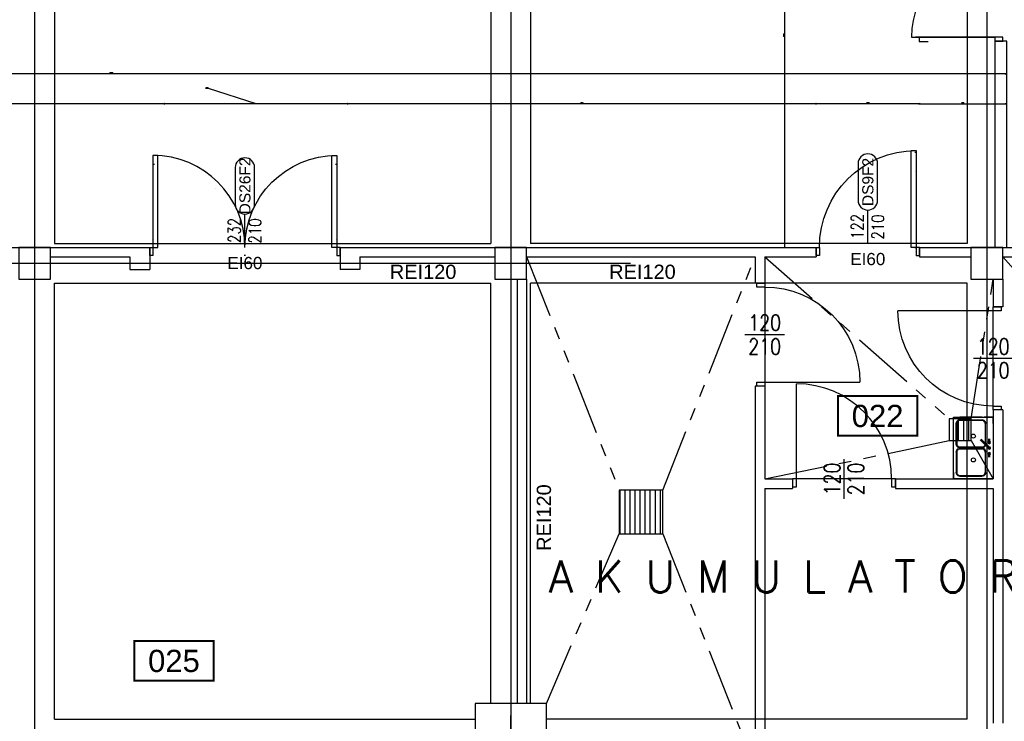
# Model space of a CAD drawing. Header units: centimetres. Extents: x -156440 to 298236, y -263599 to 81430.
# Tile 17 of 170: x 145836 to 158244, y -169007 to -160162. Entities that reach past the tile are written whole.
import ezdxf
from ezdxf.enums import TextEntityAlignment as Align

# ---------------------------------------------------------------- set-up
doc = ezdxf.new("R2010")
doc.units = ezdxf.units.CM
doc.header["$LTSCALE"] = 50
doc.header["$PDMODE"] = 35
doc.header["$PDSIZE"] = 0.1
for name, pattern in [('DOT2', [3.175, 0, -3.175]), ('Kondygnacja -2$0$HIDDEN2', [4.7625, 3.175, -1.5875]), ('Kondygnacja -2$0$PHANTOM2', [31.75, 15.875, -3.175, 3.175, -3.175, 3.175, -3.175]), ('Osie rzutów$0$DASHDOT2', [12.7, 6.35, -3.175, 0, -3.175])]:
    doc.linetypes.add(name, pattern=pattern)
doc.layers.get('0').update_dxf_attribs({"color": 8})
doc.layers.get('DEFPOINTS').update_dxf_attribs({"color": 8})
doc.layers.add('Kondygnacja -2$0$_SP KORYTA', color=8, linetype='Continuous', lineweight=25)
doc.layers.add('Kondygnacja -2$0$ARCH_INFO_WYMIARY', color=8, linetype='Continuous', lineweight=9)
for name, color, linetype in [('Kondygnacja -2$0$ARCH_INFO_ETYK_DRZWI', 8, 'Continuous'), ('Kondygnacja -2$0$ARCH_INFO_ETYK_DRZWI_IST', 8, 'Continuous'), ('Kondygnacja -2$0$ARCH_INFO_ODPORNOŚĆ OGNIOWA', 8, 'Continuous'), ('Kondygnacja -2$0$ARCH_INFO_OPISY_IST', 8, 'Continuous'), ('Kondygnacja -2$0$ARCH_KONSTR_POWYŻEJ RZUTU_IST', 8, 'Kondygnacja -2$0$HIDDEN2'), ('Kondygnacja -2$0$ARCH_MUROWANE_IST', 9, 'Continuous'), ('Kondygnacja -2$0$ARCH_ODWODNIENIE_IST', 8, 'Kondygnacja -2$0$PHANTOM2'), ('Kondygnacja -2$0$ARCH_WIDOK_IST', 8, 'Continuous'), ('Kondygnacja -2$0$ARCH_WYBURZENIA', 8, 'DOT2'), ('Kondygnacja -2$0$ARCH_WYPOSAŻENIE_SANITARNE_IST', 8, 'Continuous'), ('Kondygnacja -2$0$ARCH_ŚLUSARKA_DRZWI', 8, 'Continuous'), ('Kondygnacja -2$0$ARCH_ŚLUSARKA_DRZWI_IST', 8, 'Continuous'), ('Kondygnacja -2$0$ARCH_ŻELBET_IST', 9, 'Continuous'), ('Osie rzutów$0$ARCH_INFO_OSIE_IST', 8, 'Osie rzutów$0$DASHDOT2'), ('Pomieszczenia -2$0$ARCH_INFO_AREA_ETYKIETY_200', 8, 'Continuous')]:
    doc.layers.add(name, color=color, linetype=linetype)
doc.styles.add('Kondygnacja -2$0$Arial', font='ARIAL.TTF')
doc.styles.add('Kondygnacja -2$0$Romans', font='Romans.shx', dxfattribs={"width": 0.7})
doc.styles.add('Kondygnacja -2$0$ROMANS-50-CM', font='romans.shx', dxfattribs={"width": 0.8, "height": 10})
doc.styles.add('Pomieszczenia -2$0$Arial', font='ARIAL.TTF')
doc.dimstyles.new('Kondygnacja -2$0$Wymiary 1-100', dxfattribs={"dimtxt": 12, "dimasz": 10, "dimexe": 5, "dimexo": 0, "dimgap": 4, "dimtad": 1, "dimrnd": 0.5, "dimzin": 12, "dimdsep": 46, "dimtxsty": 'Kondygnacja -2$0$Romans', "dimblk": 'Kondygnacja -2$0$_Oblique', "dimcen": 10, "dimdle": 10, "dimclrt": 55, "dimazin": 0, "dimtfac": 1, "dimtmove": 1, "dimatfit": 3, "dimfxl": 0, "dimtolj": 1, "dimtzin": 0, "dimarcsym": 0})

# ---------------------------------------------------------------- blocks, each defined once
blk = doc.blocks.new('Osie rzutów')
at = {"layer": 'Osie rzutów$0$ARCH_INFO_OSIE_IST', "ltscale": 10}
for p, q in [((6860, 12510), (6860, 4623.26)), ((7460, 12510), (7460, 4623.26)), ((8060, 12510), (8060, 4623.26)), ((4436.04, 5600), (15156.54, 5600)), ((7460, 4970), (7460, 5030))]:
    blk.add_line(p, q, dxfattribs=at)
blk = doc.blocks.new('Kondygnacja -2$0$T-drzwi_góra-200')
at = {"layer": 'Kondygnacja -2$0$ARCH_INFO_ETYK_DRZWI'}
blk.add_line((0, 0), (0, 60), dxfattribs=at)
blk.add_lwpolyline([(-17.5, 143.7), (-17.5, 77.5, 1), (17.5, 77.5), (17.5, 143.7, 1)], format="xyb", close=True, dxfattribs=at)
at = {"layer": 'Kondygnacja -2$0$ARCH_INFO_ETYK_DRZWI', "style": 'Kondygnacja -2$0$Arial'}
blk.add_attdef('ADS_DRZWI:SYMBOL', text='', height=20, rotation=90, dxfattribs=at).set_placement((0, 110.6), align=Align.MIDDLE)
at = {"layer": 'Kondygnacja -2$0$ARCH_INFO_ETYK_DRZWI', "style": 'Kondygnacja -2$0$Romans', "width": 0.8}
for tag, p in [('ADS_DRZWI:SZEROKOŚĆ', (-8, 30.5)), ('ADS_DRZWI:WYSOKOŚĆ', (29, 29.5))]:
    blk.add_attdef(tag, text='', height=22, rotation=90, dxfattribs=at).set_placement(p, align=Align.CENTER)
at = {"layer": 'Kondygnacja -2$0$ARCH_INFO_ETYK_DRZWI', "color": 1, "style": 'Kondygnacja -2$0$Arial'}
blk.add_attdef('ADS_DRZWI:ODPORNOŚĆ_OGNIOWA', text='', height=22, dxfattribs=at).set_placement((-0.1, -45.8), align=Align.BOTTOM_CENTER)
blk = doc.blocks.new('Kondygnacja -2$0$_Oblique')
at = {"color": 0, "linetype": 'ByBlock', "lineweight": -2}
blk.add_line((-0.5, -0.5), (0.5, 0.5), dxfattribs=at)
blk = doc.blocks.new('*D186')
at = {"layer": 'DEFPOINTS', "color": 0}
for p in [(155614, -157682), (155476, -163032), (159104, -163032)]:
    blk.add_point(p, dxfattribs=at)
at = {"layer": 'Kondygnacja -2$0$ARCH_INFO_WYMIARY', "color": 0, "lineweight": -2}
for p, q in [((155484, -157682), (155471, -157682)), ((155476, -157672), (155476, -163042)), ((155484, -163032), (155471, -163032))]:
    blk.add_line(p, q, dxfattribs=at)
at = {"layer": 'Kondygnacja -2$0$ARCH_INFO_WYMIARY', "color": 0, "lineweight": -2, "xscale": 10, "yscale": 10, "zscale": 10}
for p, rotation in [((155476, -157682), 90), ((155476, -163032), 270)]:
    blk.add_blockref('Kondygnacja -2$0$_Oblique', p, dxfattribs=dict(at, rotation=rotation))
at = {"layer": 'Kondygnacja -2$0$ARCH_INFO_WYMIARY', "color": 55, "insert": (155466, -160357), "char_height": 12, "attachment_point": 5, "rotation": 90, "style": 'Kondygnacja -2$0$Romans'}
blk.add_mtext('\\A1;5350', dxfattribs=at)
blk = doc.blocks.new('*D188')
at = {"layer": 'DEFPOINTS', "color": 0}
for p in [(135715, -160843), (135715, -161204), (158265, -161204)]:
    blk.add_point(p, dxfattribs=at)
at = {"layer": 'Kondygnacja -2$0$ARCH_INFO_WYMIARY', "color": 0, "lineweight": -2}
for p, q in [((158275, -160843), (135705, -160843)), ((135715, -160851), (135715, -160838)), ((158265, -160851), (158265, -160838))]:
    blk.add_line(p, q, dxfattribs=at)
at = {"layer": 'Kondygnacja -2$0$ARCH_INFO_WYMIARY', "color": 0, "lineweight": -2, "xscale": 10, "yscale": 10, "zscale": 10, "rotation": 180}
blk.add_blockref('Kondygnacja -2$0$_Oblique', (135715, -160843), dxfattribs=at)
at = {"layer": 'Kondygnacja -2$0$ARCH_INFO_WYMIARY', "color": 0, "lineweight": -2, "xscale": 10, "yscale": 10, "zscale": 10}
blk.add_blockref('Kondygnacja -2$0$_Oblique', (158265, -160843), dxfattribs=at)
at = {"layer": 'Kondygnacja -2$0$ARCH_INFO_WYMIARY', "color": 55, "insert": (146990, -160833), "char_height": 12, "attachment_point": 5, "style": 'Kondygnacja -2$0$Romans'}
blk.add_mtext('\\A1;22550', dxfattribs=at)
blk = doc.blocks.new('*D198')
at = {"layer": 'DEFPOINTS', "color": 0}
for p in [(149970, -161221), (149970, -161482), (155874, -163032)]:
    blk.add_point(p, dxfattribs=at)
at = {"layer": 'Kondygnacja -2$0$ARCH_INFO_WYMIARY', "color": 0, "lineweight": -2}
for p, q in [((155884, -161221), (149960, -161221)), ((149970, -161229), (149970, -161216)), ((155874, -161229), (155874, -161216))]:
    blk.add_line(p, q, dxfattribs=at)
at = {"layer": 'Kondygnacja -2$0$ARCH_INFO_WYMIARY', "color": 0, "lineweight": -2, "xscale": 10, "yscale": 10, "zscale": 10, "rotation": 180}
blk.add_blockref('Kondygnacja -2$0$_Oblique', (149970, -161221), dxfattribs=at)
at = {"layer": 'Kondygnacja -2$0$ARCH_INFO_WYMIARY', "color": 0, "lineweight": -2, "xscale": 10, "yscale": 10, "zscale": 10}
blk.add_blockref('Kondygnacja -2$0$_Oblique', (155874, -161221), dxfattribs=at)
at = {"layer": 'Kondygnacja -2$0$ARCH_INFO_WYMIARY', "color": 55, "insert": (152922, -161211), "char_height": 12, "attachment_point": 5, "style": 'Kondygnacja -2$0$Romans'}
blk.add_mtext('\\A1;5904', dxfattribs=at)
blk = doc.blocks.new('*D199')
at = {"layer": 'DEFPOINTS', "color": 0}
for p in [(155874, -161221), (155874, -163032), (157174, -163032)]:
    blk.add_point(p, dxfattribs=at)
at = {"layer": 'Kondygnacja -2$0$ARCH_INFO_WYMIARY', "color": 0, "lineweight": -2}
for p, q in [((157184, -161221), (155864, -161221)), ((155874, -161229), (155874, -161216)), ((157174, -161229), (157174, -161216))]:
    blk.add_line(p, q, dxfattribs=at)
at = {"layer": 'Kondygnacja -2$0$ARCH_INFO_WYMIARY', "color": 0, "lineweight": -2, "xscale": 10, "yscale": 10, "zscale": 10, "rotation": 180}
blk.add_blockref('Kondygnacja -2$0$_Oblique', (155874, -161221), dxfattribs=at)
at = {"layer": 'Kondygnacja -2$0$ARCH_INFO_WYMIARY', "color": 0, "lineweight": -2, "xscale": 10, "yscale": 10, "zscale": 10}
blk.add_blockref('Kondygnacja -2$0$_Oblique', (157174, -161221), dxfattribs=at)
at = {"layer": 'Kondygnacja -2$0$ARCH_INFO_WYMIARY', "color": 55, "insert": (156524, -161211), "char_height": 12, "attachment_point": 5, "style": 'Kondygnacja -2$0$Romans'}
blk.add_mtext('\\A1;1300', dxfattribs=at)
blk = doc.blocks.new('*D200')
at = {"layer": 'DEFPOINTS', "color": 0}
for p in [(158265, -161221), (158265, -161482), (157174, -163032)]:
    blk.add_point(p, dxfattribs=at)
at = {"layer": 'Kondygnacja -2$0$ARCH_INFO_WYMIARY', "color": 0, "lineweight": -2}
for p, q in [((157164, -161221), (158275, -161221)), ((157174, -161229), (157174, -161216)), ((158265, -161229), (158265, -161216))]:
    blk.add_line(p, q, dxfattribs=at)
at = {"layer": 'Kondygnacja -2$0$ARCH_INFO_WYMIARY', "color": 0, "lineweight": -2, "xscale": 10, "yscale": 10, "zscale": 10, "rotation": 180}
blk.add_blockref('Kondygnacja -2$0$_Oblique', (157174, -161221), dxfattribs=at)
at = {"layer": 'Kondygnacja -2$0$ARCH_INFO_WYMIARY', "color": 0, "lineweight": -2, "xscale": 10, "yscale": 10, "zscale": 10}
blk.add_blockref('Kondygnacja -2$0$_Oblique', (158265, -161221), dxfattribs=at)
at = {"layer": 'Kondygnacja -2$0$ARCH_INFO_WYMIARY', "color": 55, "insert": (157720, -161211), "char_height": 12, "attachment_point": 5, "style": 'Kondygnacja -2$0$Romans'}
blk.add_mtext('\\A1;1091', dxfattribs=at)
blk = doc.blocks.new('*D201')
at = {"layer": 'DEFPOINTS', "color": 0}
for p in [(147660, -161221), (147660, -161482), (149970, -161482)]:
    blk.add_point(p, dxfattribs=at)
at = {"layer": 'Kondygnacja -2$0$ARCH_INFO_WYMIARY', "color": 0, "lineweight": -2}
for p, q in [((148215, -161031), (148177, -161031)), ((148815, -161221), (148215, -161031)), ((149980, -161221), (147650, -161221)), ((147660, -161229), (147660, -161216)), ((149970, -161229), (149970, -161216))]:
    blk.add_line(p, q, dxfattribs=at)
at = {"layer": 'Kondygnacja -2$0$ARCH_INFO_WYMIARY', "color": 0, "lineweight": -2, "xscale": 10, "yscale": 10, "zscale": 10, "rotation": 180}
blk.add_blockref('Kondygnacja -2$0$_Oblique', (147660, -161221), dxfattribs=at)
at = {"layer": 'Kondygnacja -2$0$ARCH_INFO_WYMIARY', "color": 0, "lineweight": -2, "xscale": 10, "yscale": 10, "zscale": 10}
blk.add_blockref('Kondygnacja -2$0$_Oblique', (149970, -161221), dxfattribs=at)
at = {"layer": 'Kondygnacja -2$0$ARCH_INFO_WYMIARY', "color": 55, "insert": (148196, -161021), "char_height": 12, "attachment_point": 5, "style": 'Kondygnacja -2$0$Romans'}
blk.add_mtext('\\A1;2310', dxfattribs=at)
blk = doc.blocks.new('*D202')
at = {"layer": 'DEFPOINTS', "color": 0}
for p in [(135715, -161221), (135715, -161482), (147660, -161482)]:
    blk.add_point(p, dxfattribs=at)
at = {"layer": 'Kondygnacja -2$0$ARCH_INFO_WYMIARY', "color": 0, "lineweight": -2}
for p, q in [((147670, -161221), (135705, -161221)), ((135715, -161229), (135715, -161216)), ((147660, -161229), (147660, -161216))]:
    blk.add_line(p, q, dxfattribs=at)
at = {"layer": 'Kondygnacja -2$0$ARCH_INFO_WYMIARY', "color": 0, "lineweight": -2, "xscale": 10, "yscale": 10, "zscale": 10, "rotation": 180}
blk.add_blockref('Kondygnacja -2$0$_Oblique', (135715, -161221), dxfattribs=at)
at = {"layer": 'Kondygnacja -2$0$ARCH_INFO_WYMIARY', "color": 0, "lineweight": -2, "xscale": 10, "yscale": 10, "zscale": 10}
blk.add_blockref('Kondygnacja -2$0$_Oblique', (147660, -161221), dxfattribs=at)
at = {"layer": 'Kondygnacja -2$0$ARCH_INFO_WYMIARY', "color": 55, "insert": (141688, -161211), "char_height": 12, "attachment_point": 5, "style": 'Kondygnacja -2$0$Romans'}
blk.add_mtext('\\A1;11945', dxfattribs=at)
blk = doc.blocks.new('Kondygnacja -2$0$DRZWI120')
at = {"lineweight": -3}
for p, q in [((0, -60), (0, 60)), ((-25, 0), (25, 0))]:
    blk.add_line(p, q, dxfattribs=at)
blk.add_line((0, 60), (120, 60))
for points in [[(-10, 65), (-10, 60), (0, 60), (0, 65)], [(-10, -60), (-10, -65), (0, -65), (0, -60)]]:
    blk.add_lwpolyline(points, close=True, dxfattribs=at)
blk.add_arc((0, 60), 120, 270, 0, dxfattribs=at)
blk = doc.blocks.new('Kondygnacja -2$0$KLM_Poziom_0$0$ZLEW2')
for points, elevation in [([(78, 0), (0, 0), (0, -50), (78, -50)], -0.5), ([(37.8, -43.2), (38, -42), (38, -14), (37.8, -12.8), (37.2, -11.8), (36.2, -10.8), (35.2, -10.2), (34, -10), (8, -10), (6.8, -10.2), (5.8, -10.8), (4.8, -11.8), (4.2, -12.8), (4, -14), (4, -42), (4.2, -43.2), (4.8, -44.2), (5.8, -45.2), (6.8, -45.8), (8, -46), (34, -46), (35.2, -45.8), (36.2, -45.2), (37.2, -44.2)], -16.5), ([(73.8, -43.2), (74, -42), (74, -14), (73.8, -12.8), (73.2, -11.8), (72.2, -10.8), (71.2, -10.2), (70, -10), (44, -10), (42.8, -10.2), (41.8, -10.8), (40.8, -11.8), (40.2, -12.8), (40, -14), (40, -42), (40.2, -43.2), (40.8, -44.2), (41.8, -45.2), (42.8, -45.8), (44, -46), (70, -46), (71.2, -45.8), (72.2, -45.2), (73.2, -44.2)], -16.5)]:
    blk.add_lwpolyline(points, close=True, dxfattribs=dict(elevation=elevation))
for points in [[(8, -9.5), (6.5, -9.8), (5.5, -10.2), (4.2, -11.5), (3.8, -12.5), (3.5, -14)], [(34, -9.5), (35.5, -9.8), (36.5, -10.2), (37.8, -11.5), (38.2, -12.5), (38.5, -14)], [(44, -9.5), (42.5, -9.8), (41.5, -10.2), (40.2, -11.5), (39.8, -12.5), (39.5, -14)], [(70, -9.5), (71.5, -9.8), (72.5, -10.2), (73.8, -11.5), (74.2, -12.5), (74.5, -14)], [(8, -46.5), (6.5, -46.2), (5.5, -45.8), (4.2, -44.5), (3.8, -43.5), (3.5, -42)], [(34, -46.5), (35.5, -46.2), (36.5, -45.8), (37.8, -44.5), (38.2, -43.5), (38.5, -42)], [(44, -46.5), (42.5, -46.2), (41.5, -45.8), (40.2, -44.5), (39.8, -43.5), (39.5, -42)], [(70, -46.5), (71.5, -46.2), (72.5, -45.8), (73.8, -44.5), (74.2, -43.5), (74.5, -42)]]:
    blk.add_lwpolyline(points)
at = {"elevation": -0.5}
for points in [[(8, -10), (6.8, -10.2), (5.8, -10.8), (4.8, -11.8), (4.2, -12.8), (4, -14)], [(34, -10), (35.2, -10.2), (36.2, -10.8), (37.2, -11.8), (37.8, -12.8), (38, -14)], [(44, -10), (42.8, -10.2), (41.8, -10.8), (40.8, -11.8), (40.2, -12.8), (40, -14)], [(70, -10), (71.2, -10.2), (72.2, -10.8), (73.2, -11.8), (73.8, -12.8), (74, -14)], [(8, -46), (6.8, -45.8), (5.8, -45.2), (4.8, -44.2), (4.2, -43.2), (4, -42)], [(34, -46), (35.2, -45.8), (36.2, -45.2), (37.2, -44.2), (37.8, -43.2), (38, -42)], [(44, -46), (42.8, -45.8), (41.8, -45.2), (40.8, -44.2), (40.2, -43.2), (40, -42)], [(70, -46), (71.2, -45.8), (72.2, -45.2), (73.2, -44.2), (73.8, -43.2), (74, -42)]]:
    blk.add_lwpolyline(points, dxfattribs=at)
for points in [[(8, -9.5), (34, -9.5, -0.318626)], [(38.5, -14), (38.5, -42, -0.325454)], [(34, -46.5), (8, -46.5, -0.318626)]]:
    blk.add_lwpolyline(points, format="xyb")
at = {"extrusion": (1.83772e-16, 1, -1.83772e-16), "elevation": -5.5}
blk.add_lwpolyline([(-33.5, 2.5), (-33.5, 3.5), (-27.5, 3.5), (-27.5, 2.5)], close=True, dxfattribs=at)
at = {"extrusion": (-0.707107, -0.707107, -1.83772e-16), "elevation": -24.8}
blk.add_lwpolyline([(29.6, 2.5), (31.6, 5.5), (46.4, 5.5), (46.4, 4), (32.6, 4), (32.6, 2.5)], close=True, dxfattribs=at)
at = {"extrusion": (-6.12574e-17, -1, -1.83772e-16), "elevation": 4.5}
blk.add_lwpolyline([(44.5, 2.5), (44.5, 3.5), (50.5, 3.5), (50.5, 2.5)], close=True, dxfattribs=at)
for centre, radius in [((32, -5, 0.5), 1.5), ((39, -5, 0.5), 1.5), ((46, -5, 0.5), 1.5), ((49, -15, 3), 0.5)]:
    blk.add_circle(centre, radius)
for centre, start, end in [((24, -25, -16.5), 0, 180), ((54, -25, -16.5), 0, 180), ((24, -25, -16.5), 180, 0), ((54, -25, -16.5), 180, 0)]:
    blk.add_arc(centre, 2.5, start, end)
for points, invisible_edges in [([(5.5, -10.2), (6.5, -9.8), (5.8, 0), (0, 0)], 10), ([(4.2, -11.5), (5.5, -10.2), (0, 0), (0, -7)], 10), ([(8, -9.5), (8, 0), (5.8, 0), (6.5, -9.8)], 5), ([(70, -9.5), (70, 0), (8, 0), (8, -9.5)], 13), ([(70, -9.5), (70, 0), (72.2, 0), (71.5, -9.8)], 5), ([(72.5, -10.2), (71.5, -9.8), (72.2, 0), (78, 0)], 10), ([(73.8, -11.5), (72.5, -10.2), (78, 0), (78, -7)], 10), ([(3.8, -12.5), (4.2, -11.5), (0, -7), (0, -11.2)], 10), ([(3.5, -14), (0, -14), (0, -11.2), (3.8, -12.5)], 5), ([(4.8, -11.8, -0.5), (4.2, -11.5), (3.8, -12.5), (4.2, -12.8, -0.5)], 5), ([(5.5, -10.2), (4.2, -11.5), (4.8, -11.8, -0.5), (5.8, -10.8, -0.5)], 10), ([(6.5, -9.8), (5.5, -10.2), (5.8, -10.8, -0.5), (6.8, -10.2, -0.5)], 10), ([(8, -10, -0.5), (8, -9.5), (6.5, -9.8), (6.8, -10.2, -0.5)], 5), ([(34, -10, -0.5), (8, -10, -0.5), (8, -9.5), (34, -9.5)], 10), ([(34, -10, -0.5), (34, -9.5), (35.5, -9.8), (35.2, -10.2, -0.5)], 5), ([(34, -9.5), (39, -9.5), (35.5, -9.8)], 3), ([(35.5, -9.8), (36.5, -10.2), (36.2, -10.8, -0.5), (35.2, -10.2, -0.5)], 10), ([(35.5, -9.8), (39, -9.5), (36.5, -10.2)], 3), ([(36.5, -10.2), (37.8, -11.5), (37.2, -11.8, -0.5), (36.2, -10.8, -0.5)], 10), ([(36.5, -10.2), (39, -9.5), (37.8, -11.5)], 3), ([(37.2, -11.8, -0.5), (37.8, -11.5), (38.2, -12.5), (37.8, -12.8, -0.5)], 5), ([(40.2, -11.5), (39, -9.5), (37.8, -11.5)], 11), ([(40.2, -11.5), (37.8, -11.5), (38.2, -12.5), (39.8, -12.5)], 5), ([(41.5, -10.2), (39, -9.5), (40.2, -11.5)], 3), ([(42.5, -9.8), (39, -9.5), (41.5, -10.2)], 3), ([(44, -9.5), (39, -9.5), (42.5, -9.8)], 3), ([(40.8, -11.8, -0.5), (40.2, -11.5), (39.8, -12.5), (40.2, -12.8, -0.5)], 5), ([(41.5, -10.2), (40.2, -11.5), (40.8, -11.8, -0.5), (41.8, -10.8, -0.5)], 10), ([(42.5, -9.8), (41.5, -10.2), (41.8, -10.8, -0.5), (42.8, -10.2, -0.5)], 10), ([(44, -10, -0.5), (44, -9.5), (42.5, -9.8), (42.8, -10.2, -0.5)], 5), ([(70, -10, -0.5), (44, -10, -0.5), (44, -9.5), (70, -9.5)], 10), ([(70, -10, -0.5), (70, -9.5), (71.5, -9.8), (71.2, -10.2, -0.5)], 5), ([(71.5, -9.8), (72.5, -10.2), (72.2, -10.8, -0.5), (71.2, -10.2, -0.5)], 10), ([(72.5, -10.2), (73.8, -11.5), (73.2, -11.8, -0.5), (72.2, -10.8, -0.5)], 10), ([(73.2, -11.8, -0.5), (73.8, -11.5), (74.2, -12.5), (73.8, -12.8, -0.5)], 5), ([(74.2, -12.5), (73.8, -11.5), (78, -7), (78, -11.2)], 10), ([(74.5, -14), (78, -14), (78, -11.2), (74.2, -12.5)], 5), ([(3.5, -14), (0, -14), (0, -42), (3.5, -42)], 5), ([(4.2, -12.8, -0.5), (3.8, -12.5), (3.5, -14), (4, -14, -0.5)], 5), ([(4, -14, -0.5), (4, -42, -0.5), (3.5, -42), (3.5, -14)], 10), ([(37.8, -12.8, -0.5), (38.2, -12.5), (38.5, -14), (38, -14, -0.5)], 5), ([(38, -14, -0.5), (38, -42, -0.5), (38.5, -42), (38.5, -14)], 10), ([(39.5, -14), (39.8, -12.5), (38.2, -12.5), (38.5, -14)], 10), ([(39.5, -42), (39.5, -14), (38.5, -14), (38.5, -42)], 10), ([(40.2, -12.8, -0.5), (39.8, -12.5), (39.5, -14), (40, -14, -0.5)], 5), ([(40, -14, -0.5), (40, -42, -0.5), (39.5, -42), (39.5, -14)], 10), ([(73.8, -12.8, -0.5), (74.2, -12.5), (74.5, -14), (74, -14, -0.5)], 5), ([(74, -14, -0.5), (74, -42, -0.5), (74.5, -42), (74.5, -14)], 10), ([(74.5, -14), (78, -14), (78, -42), (74.5, -42)], 5), ([(74.5, -14), (78, -14), (78, -42), (74.5, -42)], 5), ([(3.5, -42), (3.8, -43.5), (0, -45), (0, -42)], 10), ([(3.8, -43.5), (4.2, -44.5), (0, -48), (0, -45)], 10), ([(4.2, -44.5), (5.5, -45.8), (0, -50), (0, -48)], 10), ([(5.5, -45.8), (2.5, -50), (0, -50)], 9), ([(5.5, -45.8), (6.5, -46.2), (5.8, -50), (2.5, -50)], 10), ([(4.2, -43.2, -0.5), (3.8, -43.5), (3.5, -42), (4, -42, -0.5)], 5), ([(4.8, -44.2, -0.5), (4.2, -44.5), (3.8, -43.5), (4.2, -43.2, -0.5)], 5), ([(5.5, -45.8), (4.2, -44.5), (4.8, -44.2, -0.5), (5.8, -45.2, -0.5)], 10), ([(6.5, -46.2), (5.5, -45.8), (5.8, -45.2, -0.5), (6.8, -45.8, -0.5)], 10), ([(8, -46.5), (8, -50), (5.8, -50), (6.5, -46.2)], 5), ([(8, -46, -0.5), (8, -46.5), (6.5, -46.2), (6.8, -45.8, -0.5)], 5), ([(34, -46, -0.5), (8, -46, -0.5), (8, -46.5), (34, -46.5)], 14), ([(70, -46.5), (8, -46.5), (8, -50), (70, -50)], 11), ([(34, -46, -0.5), (34, -46.5), (35.5, -46.2), (35.2, -45.8, -0.5)], 5), ([(34, -46.5), (39, -46.5), (35.5, -46.2)], 3), ([(35.5, -46.2), (36.5, -45.8), (36.2, -45.2, -0.5), (35.2, -45.8, -0.5)], 10), ([(35.5, -46.2), (39, -46.5), (36.5, -45.8)], 3), ([(36.5, -45.8), (37.8, -44.5), (37.2, -44.2, -0.5), (36.2, -45.2, -0.5)], 10), ([(36.5, -45.8), (39, -46.5), (37.8, -44.5)], 3), ([(37.2, -44.2, -0.5), (37.8, -44.5), (38.2, -43.5), (37.8, -43.2, -0.5)], 5), ([(37.8, -43.2, -0.5), (38.2, -43.5), (38.5, -42), (38, -42, -0.5)], 5), ([(40.2, -44.5), (37.8, -44.5), (38.2, -43.5), (39.8, -43.5)], 5), ([(40.2, -44.5), (39, -46.5), (37.8, -44.5)], 11), ([(39.5, -42), (39.8, -43.5), (38.2, -43.5), (38.5, -42)], 10), ([(41.5, -45.8), (39, -46.5), (40.2, -44.5)], 3), ([(42.5, -46.2), (39, -46.5), (41.5, -45.8)], 3), ([(44, -46.5), (39, -46.5), (42.5, -46.2)], 3), ([(40.2, -43.2, -0.5), (39.8, -43.5), (39.5, -42), (40, -42, -0.5)], 5), ([(40.8, -44.2, -0.5), (40.2, -44.5), (39.8, -43.5), (40.2, -43.2, -0.5)], 5), ([(41.5, -45.8), (40.2, -44.5), (40.8, -44.2, -0.5), (41.8, -45.2, -0.5)], 10), ([(42.5, -46.2), (41.5, -45.8), (41.8, -45.2, -0.5), (42.8, -45.8, -0.5)], 10), ([(44, -46, -0.5), (44, -46.5), (42.5, -46.2), (42.8, -45.8, -0.5)], 5), ([(70, -46, -0.5), (44, -46, -0.5), (44, -46.5), (70, -46.5)], 10), ([(70, -46, -0.5), (70, -46.5), (71.5, -46.2), (71.2, -45.8, -0.5)], 5), ([(70, -46.5), (70, -50), (72.2, -50), (71.5, -46.2)], 5), ([(71.5, -46.2), (72.5, -45.8), (72.2, -45.2, -0.5), (71.2, -45.8, -0.5)], 10), ([(72.5, -45.8), (71.5, -46.2), (72.2, -50), (75.5, -50)], 10), ([(72.5, -45.8), (73.8, -44.5), (73.2, -44.2, -0.5), (72.2, -45.2, -0.5)], 10), ([(73.8, -44.5), (72.5, -45.8), (78, -50), (78, -48)], 10), ([(72.5, -45.8), (75.5, -50), (78, -50)], 9), ([(73.2, -44.2, -0.5), (73.8, -44.5), (74.2, -43.5), (73.8, -43.2, -0.5)], 5), ([(73.8, -43.2, -0.5), (74.2, -43.5), (74.5, -42), (74, -42, -0.5)], 5), ([(74.2, -43.5), (73.8, -44.5), (78, -48), (78, -45)], 10), ([(74.5, -42), (74.2, -43.5), (78, -45), (78, -42)], 10)]:
    blk.add_3dface(points, dxfattribs=dict(invisible_edges=invisible_edges))
for points in [[(27.5, -4.5, 3.5), (33.5, -4.5, 3.5), (33.5, -4.5, 2.5), (27.5, -4.5, 2.5)], [(27.5, -5.5, 3.5), (33.5, -5.5, 3.5), (33.5, -5.5, 2.5), (27.5, -5.5, 2.5)], [(38.1, -5.2, 4), (39.5, -6.6, 4), (39.5, -6.6, 2.5), (37.4, -4.5, 2.5)], [(38.8, -5.9, 5.5), (38.1, -5.2, 4), (49.3, -16.3, 4), (49.3, -16.3, 5.5)], [(39.2, -4.1, 4), (40.6, -5.5, 4), (40.6, -5.5, 2.5), (38.5, -3.4, 2.5)], [(39.9, -4.8, 5.5), (39.2, -4.1, 4), (50.3, -15.3, 4), (50.3, -15.3, 5.5)], [(50.5, -4.5, 3.5), (44.5, -4.5, 3.5), (44.5, -4.5, 2.5), (50.5, -4.5, 2.5)], [(50.5, -5.5, 3.5), (44.5, -5.5, 3.5), (44.5, -5.5, 2.5), (50.5, -5.5, 2.5)]]:
    blk.add_3dface(points)
blk = doc.blocks.new('Kondygnacja -2$0$konstukcja stropu -2')
at = {"layer": 'Kondygnacja -2$0$ARCH_KONSTR_POWYŻEJ RZUTU_IST', "ltscale": 10}
for p, q in [((6885, 6175), (6885, 5625)), ((8035, 6175), (8035, 5625)), ((7435, 6155), (7435, 5625)), ((7485, 6155), (7485, 5625)), ((6885, 5625), (7435, 5625)), ((8035, 5625), (7485, 5625)), ((6885, 5025), (6885, 5575)), ((6885, 5575), (7435, 5575)), ((7435, 5045), (7435, 5575)), ((7485, 5045), (7485, 5575)), ((8035, 5575), (7485, 5575)), ((8035, 5025), (8035, 5575)), ((6885, 5025), (7415, 5025)), ((8035, 5025), (7505, 5025))]:
    blk.add_line(p, q, dxfattribs=at)
blk = doc.blocks.new('Pomieszczenia -2$0$etykieta_numer')
at = {"color": 0, "linetype": 'ByBlock', "const_width": 2.44}
blk.add_lwpolyline([(-50, -50), (-50, 0), (50, 0), (50, -50)], close=True, dxfattribs=at)
at = {"color": 0, "linetype": 'ByBlock', "style": 'Pomieszczenia -2$0$Arial'}
blk.add_attdef('AECAREA:NUMER_LOKALU', text='', height=28, dxfattribs=at).set_placement((0, -25), align=Align.MIDDLE)

msp = doc.modelspace()

# ---------------------------------------------------------------- hatches: boundary and pattern name
at = {"layer": 'Kondygnacja -2$0$ARCH_ODWODNIENIE_IST'}
h = msp.add_hatch(dxfattribs=at)
h.set_pattern_fill('ANSI31', color=256, scale=20, angle=45, style=0)
h.set_pattern_definition([(90, (1113661.41, 24402.41), (-63.5, 1e-14), [])])
h.paths.add_polyline_path([(157550.144, -165468.295), (157825.144, -165468.295), (157825.144, -165193.295), (157550.144, -165193.295)])
h = msp.add_hatch(dxfattribs=at)
h.set_pattern_fill('ANSI31', color=256, scale=20, angle=45, style=0)
h.set_pattern_definition([(90, (1109775.51, 23503.93), (-63.5, 1e-14), [])])
h.paths.add_polyline_path([(153389.241, -166641.769), (153939.241, -166641.769), (153939.241, -166091.769), (153389.241, -166091.769)])

# ---------------------------------------------------------------- linework, layer by layer
at = {"layer": 'Kondygnacja -2$0$ARCH_MUROWANE_IST', "ltscale": 4}
for p, q in [((141974.241, -163031.769, -3480), (147474.241, -163031.769, -3480)), ((147474.241, -163031.769, -3480), (147474.241, -163311.769, -3480)), ((149874.241, -163031.769, -3480), (149874.241, -163311.769, -3480)), ((149874.241, -163031.769, -3480), (155874.241, -163031.769, -3480)), ((155874.241, -163031.769, -3480), (155874.241, -163151.769, -3480)), ((157174.241, -163031.769, -3480), (157174.241, -163151.769, -3480)), ((157174.241, -163031.769, -3480), (163824.241, -163031.769, -3480)), ((146224.241, -163151.769, -3480), (147224.241, -163151.769, -3480)), ((147224.241, -163151.769, -3480), (147224.241, -163311.769, -3480)), ((150124.241, -163151.769, -3480), (150124.241, -163311.769, -3480)), ((150124.241, -163151.769, -3480), (151824.241, -163151.769, -3480)), ((152224.241, -163151.769, -3480), (155104.241, -163151.769, -3480)), ((155104.241, -163151.769, -3480), (155104.241, -163481.769, -3480)), ((155224.241, -163151.769, -3480), (155224.241, -163481.769, -3480)), ((155224.241, -163151.769, -3480), (155874.241, -163151.769, -3480)), ((157174.241, -163151.769, -3480), (157824.241, -163151.769, -3480)), ((158224.241, -163151.769, -3480), (163824.241, -163151.769, -3480)), ((147224.241, -163311.769, -3480), (147474.241, -163311.769, -3480)), ((150124.241, -163311.769, -3480), (149874.241, -163311.769, -3480)), ((152104.241, -163431.769, -3480), (152104.241, -168781.769, -3480)), ((152224.241, -163431.769, -3480), (152224.241, -168781.769, -3480)), ((155224.241, -163481.769, -3480), (155104.241, -163481.769, -3480)), ((158104.241, -163431.769, -3480), (158104.241, -163781.769, -3480)), ((158224.241, -163431.769, -3480), (158224.241, -163781.769, -3480)), ((158224.241, -163781.769, -3480), (158104.241, -163781.769, -3480)), ((155224.241, -164781.769, -3480), (155104.241, -164781.769, -3480)), ((155104.241, -164781.769, -3480), (155104.241, -169581.769, -3480)), ((155224.241, -164781.769, -3480), (155224.241, -165951.769, -3480)), ((158224.241, -165081.769, -3480), (158104.241, -165081.769, -3480)), ((158104.241, -165081.769, -3480), (158104.241, -165951.769, -3480)), ((158224.241, -165081.769, -3480), (158224.241, -169031.769, -3480)), ((155224.241, -165951.769, -3480), (155574.241, -165951.769, -3480)), ((155574.241, -165951.769, -3480), (155574.241, -166071.769, -3480)), ((156874.241, -165951.769, -3480), (156874.241, -166071.769, -3480)), ((156874.241, -165951.769, -3480), (158104.241, -165951.769, -3480)), ((155224.241, -166071.769, -3480), (155574.241, -166071.769, -3480)), ((155224.241, -166071.769, -3480), (155224.241, -169581.769, -3480)), ((156874.241, -166071.769, -3480), (158104.241, -166071.769, -3480)), ((158104.241, -166071.769, -3480), (158104.241, -169031.769, -3480))]:
    msp.add_line(p, q, dxfattribs=at)
at = {"layer": 'Kondygnacja -2$0$ARCH_MUROWANE_IST', "ltscale": 4, "elevation": -3480}
msp.add_lwpolyline([(158274.241, -163031.769), (158274.241, -160431.769), (158124.241, -160431.769), (158124.241, -163031.769)], dxfattribs=at)
at = {"layer": 'Kondygnacja -2$0$ARCH_ODWODNIENIE_IST'}
for p, q in [((152224.241, -163151.769, -3480), (153389.241, -166091.769, -3480)), ((153939.241, -166091.769, -3480), (155104.241, -163151.769, -3480)), ((155224.241, -163151.769, -3480), (157550.144, -165193.295, -3480)), ((158224.241, -163151.769, -3480), (160849.241, -166091.769, -3480)), ((157825.144, -165193.295, -3480), (158104.241, -163431.769, -3480)), ((155224.241, -165951.769, -3480), (157550.144, -165468.295, -3480)), ((157825.144, -165468.295, -3480), (158104.241, -165951.769, -3480)), ((152474.241, -168781.769, -3480), (153389.241, -166641.769, -3480)), ((153939.241, -166641.769, -3480), (155104.241, -169581.769, -3480))]:
    msp.add_line(p, q, dxfattribs=at)
at = {"layer": 'Kondygnacja -2$0$ARCH_WIDOK_IST', "elevation": -3480}
for points in [[(157550.144, -165468.295), (157825.144, -165468.295), (157825.144, -165193.295), (157550.144, -165193.295)], [(153389.241, -166641.769), (153939.241, -166641.769), (153939.241, -166091.769), (153389.241, -166091.769)]]:
    msp.add_lwpolyline(points, close=True, dxfattribs=at)
at = {"layer": 'Kondygnacja -2$0$ARCH_WYBURZENIA', "ltscale": 6}
msp.add_line((157124.241, -163031.769, -3480), (157124.241, -161831.769, -3480), dxfattribs=at)
at = {"layer": 'Kondygnacja -2$0$ARCH_WYBURZENIA', "ltscale": 6, "elevation": -3480}
for points in [[(147524.241, -161981.769), (147524.241, -163031.769), (147474.241, -163031.769), (147474.241, -163131.769), (147524.241, -163131.769), (147524.241, -163031.769)], [(149824.241, -161981.769), (149824.241, -163031.769), (149874.241, -163031.769), (149874.241, -163131.769), (149824.241, -163131.769), (149824.241, -163031.769)]]:
    msp.add_lwpolyline(points, dxfattribs=at)
for points in [[(155924.241, -163131.769), (155874.241, -163131.769), (155874.241, -163031.769), (155924.241, -163031.769)], [(157174.241, -163131.769), (157124.241, -163131.769), (157124.241, -163031.769), (157174.241, -163031.769)]]:
    msp.add_lwpolyline(points, close=True, dxfattribs=at)
at = {"layer": 'Kondygnacja -2$0$ARCH_WYBURZENIA', "ltscale": 6}
for centre, radius, start, end in [((157124.241, -163031.769, -3480), 1200, 90, 180), ((147524.241, -163131.769, -3480), 1150, 0, 90), ((149824.241, -163131.769, -3480), 1150, 90, 180)]:
    msp.add_arc(centre, radius, start, end, dxfattribs=at)
at = {"layer": 'Kondygnacja -2$0$ARCH_ŚLUSARKA_DRZWI', "linetype": 'Continuous', "lineweight": -3, "elevation": -3480}
for points in [[(147514.241, -163031.769), (147577.241, -163031.769), (147577.241, -161871.769), (147514.241, -161871.769)], [(149834.241, -163031.769), (149771.241, -163031.769), (149771.241, -161871.769), (149834.241, -161871.769)], [(157134.241, -163031.769), (157071.241, -163031.769), (157071.241, -161811.769), (157134.241, -161811.769)], [(147514.241, -163132.769), (147474.241, -163132.769), (147474.241, -163031.769), (147514.241, -163031.769)], [(149834.241, -163132.769), (149874.241, -163132.769), (149874.241, -163031.769), (149834.241, -163031.769)], [(155914.241, -163132.769), (155874.241, -163132.769), (155874.241, -163031.769), (155914.241, -163031.769)], [(157134.241, -163132.769), (157174.241, -163132.769), (157174.241, -163031.769), (157134.241, -163031.769)]]:
    msp.add_lwpolyline(points, close=True, dxfattribs=at)
at = {"layer": 'Kondygnacja -2$0$ARCH_ŚLUSARKA_DRZWI', "linetype": 'Continuous', "lineweight": -3}
msp.add_arc((147514.241, -163031.769, -3480), 1160, 0, 90, dxfattribs=at)
at = {"layer": 'Kondygnacja -2$0$ARCH_ŚLUSARKA_DRZWI', "linetype": 'Continuous', "lineweight": -3, "extrusion": (0, 0, -1)}
for centre, radius in [((-149834.241, -163031.769, 3480), 1160), ((-157134.241, -163031.769, 3480), 1220)]:
    msp.add_arc(centre, radius, 0, 90, dxfattribs=at)
at = {"layer": 'Kondygnacja -2$0$ARCH_ŚLUSARKA_DRZWI_IST'}
msp.add_line((158124.241, -160381.769, -3480), (157124.241, -160381.769, -3480), dxfattribs=at)
at = {"layer": 'Kondygnacja -2$0$ARCH_ŚLUSARKA_DRZWI_IST', "elevation": -3480}
for points in [[(157074.241, -160381.769), (158124.241, -160381.769), (158124.241, -160431.769), (158224.241, -160431.769), (158224.241, -160381.769), (158124.241, -160381.769)], [(157169.716, -160381.769), (157169.716, -160438.166), (157286.762, -160438.166)]]:
    msp.add_lwpolyline(points, dxfattribs=at)
at = {"layer": 'Kondygnacja -2$0$ARCH_ŚLUSARKA_DRZWI_IST'}
msp.add_arc((158124.241, -160381.769, -3480), 1050, 90, 180, dxfattribs=at)
at = {"layer": 'Kondygnacja -2$0$ARCH_ŻELBET_IST', "ltscale": 4, "elevation": -3480}
for points in [[(145824.241, -163431.769), (146224.241, -163431.769), (146224.241, -163031.769), (145824.241, -163031.769)], [(151824.241, -163431.769), (152224.241, -163431.769), (152224.241, -163031.769), (151824.241, -163031.769)], [(157824.241, -163431.769), (158224.241, -163431.769), (158224.241, -163031.769), (157824.241, -163031.769)], [(151574.241, -169681.769), (152474.241, -169681.769), (152474.241, -168781.769), (151574.241, -168781.769)]]:
    msp.add_lwpolyline(points, close=True, dxfattribs=at)

# ---------------------------------------------------------------- block references
at = {"layer": 'Kondygnacja -2$0$_SP KORYTA', "xscale": 10, "yscale": 10, "zscale": 10}
msp.add_blockref('Kondygnacja -2$0$konstukcja stropu -2', (77424.241, -219231.769, -3480), dxfattribs=at)
at = {"layer": 'Kondygnacja -2$0$ARCH_INFO_ETYK_DRZWI', "linetype": 'Continuous', "lineweight": -3, "xscale": 7, "yscale": 7, "zscale": 6.999999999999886}
for p, values in [((148674.241, -163031.769, -3480), {'ADS_DRZWI:ODPORNOŚĆ_OGNIOWA': 'EI60', 'ADS_DRZWI:SYMBOL': 'DS26F2', 'ADS_DRZWI:SZEROKOŚĆ': '232', 'ADS_DRZWI:WYSOKOŚĆ': '210'}), ((156524.241, -162981.769, -3480), {'ADS_DRZWI:ODPORNOŚĆ_OGNIOWA': 'EI60', 'ADS_DRZWI:SYMBOL': 'DS9F2', 'ADS_DRZWI:SZEROKOŚĆ': '122', 'ADS_DRZWI:WYSOKOŚĆ': '210'})]:
    msp.add_blockref('Kondygnacja -2$0$T-drzwi_góra-200', p, dxfattribs=at).add_auto_attribs(values)
at = {"layer": 'Kondygnacja -2$0$ARCH_WYPOSAŻENIE_SANITARNE_IST', "xscale": -10, "yscale": 10, "zscale": 10, "rotation": 270}
msp.add_blockref('Kondygnacja -2$0$KLM_Poziom_0$0$ZLEW2', (158104.241, -165951.769, -3480), dxfattribs=at)
at = {"layer": 'Kondygnacja -2$0$ARCH_ŚLUSARKA_DRZWI_IST', "yscale": 10, "zscale": 10}
for p, xscale, rotation in [((155224.241, -164131.769, -3480), -10, 180), ((156224.241, -165951.769, -3480), 10, 90)]:
    msp.add_blockref('Kondygnacja -2$0$DRZWI120', p, dxfattribs=dict(at, xscale=xscale, rotation=rotation))
at = {"layer": 'Kondygnacja -2$0$ARCH_ŚLUSARKA_DRZWI_IST', "xscale": -10, "yscale": 10, "zscale": 10}
msp.add_blockref('Kondygnacja -2$0$DRZWI120', (158104.241, -164431.769, -3480), dxfattribs=at)
at = {"layer": 'Osie rzutów$0$ARCH_INFO_OSIE_IST', "xscale": 10, "yscale": 10, "zscale": 10}
msp.add_blockref('Osie rzutów', (77424.241, -219231.769), dxfattribs=at)
at = {"layer": 'Pomieszczenia -2$0$ARCH_INFO_AREA_ETYKIETY_200', "linetype": 'Continuous', "lineweight": -3}
ref = msp.add_blockref('Pomieszczenia -2$0$etykieta_numer', (156647.162, -164906.978, 6300), dxfattribs=dict(at, xscale=10, yscale=10, zscale=10))
ref.add_attrib('AECAREA:NUMBER', '022', dxfattribs={"layer": '0', "color": 0, "linetype": 'ByBlock', "height": 280, "style": 'Pomieszczenia -2$0$Arial'}).set_placement((156647.162, -165156.978, 6300), align=Align.MIDDLE)
ref = msp.add_blockref('Pomieszczenia -2$0$etykieta_numer', (147779.661, -167995.186, 6300), dxfattribs=dict(at, xscale=10, yscale=10, zscale=10))
ref.add_attrib('AECAREA:NUMBER', '025', dxfattribs={"layer": '0', "color": 0, "linetype": 'ByBlock', "height": 280, "style": 'Pomieszczenia -2$0$Arial'}).set_placement((147779.661, -168245.186, 6300), align=Align.MIDDLE)

# ---------------------------------------------------------------- texts
at = {"layer": 'Kondygnacja -2$0$ARCH_INFO_ETYK_DRZWI_IST', "char_height": 200, "width": 100, "attachment_point": 5, "line_spacing_factor": 0.9, "style": 'Kondygnacja -2$0$ROMANS-50-CM'}
for insert in [(155224.241, -164131.769, -3480), (158104.241, -164431.769, -3480)]:
    msp.add_mtext('120\\P210', dxfattribs=dict(at, insert=insert))
at = {"layer": 'Kondygnacja -2$0$ARCH_INFO_ETYK_DRZWI_IST', "insert": (156224.241, -165951.769, -3480), "char_height": 200, "width": 100, "attachment_point": 5, "rotation": 90, "line_spacing_factor": 0.9, "style": 'Kondygnacja -2$0$ROMANS-50-CM'}
msp.add_mtext('120\\P210', dxfattribs=at)
at = {"layer": 'Kondygnacja -2$0$ARCH_INFO_ODPORNOŚĆ OGNIOWA', "char_height": 180, "width": 533.32525, "attachment_point": 5, "style": 'Kondygnacja -2$0$Arial'}
for insert in [(150919.572, -163341.318, -3480), (153684.011, -163341.318, -3480)]:
    msp.add_mtext('REI120', dxfattribs=dict(at, insert=insert))
at = {"layer": 'Kondygnacja -2$0$ARCH_INFO_ODPORNOŚĆ OGNIOWA', "insert": (152443.041, -166438.198, -3480), "char_height": 180, "width": 533.32525, "attachment_point": 5, "rotation": 90, "style": 'Kondygnacja -2$0$Arial'}
msp.add_mtext('REI120', dxfattribs=at)
at = {"layer": 'Kondygnacja -2$0$ARCH_INFO_OPISY_IST', "insert": (152503.041, -166981.347, -3480), "char_height": 400, "width": 11952.58241, "attachment_point": 1, "style": 'Kondygnacja -2$0$ROMANS-50-CM'}
msp.add_mtext('{\\W1;A K U M U L A T O R O W N I A}', dxfattribs=at)

# ---------------------------------------------------------------- dimensions: what is measured, and where the dimension line sits
at = {"layer": 'Kondygnacja -2$0$ARCH_INFO_WYMIARY'}
dim = msp.add_linear_dim(base=(155476.276, -163031.769, -3480), p1=(155614.241, -157681.769, -3480), p2=(159103.706, -163031.769, -3480), angle=90, dimstyle='Kondygnacja -2$0$Wymiary 1-100', dxfattribs=at)
dim.commit()
dim.dimension.update_dxf_attribs({"geometry": '*D186', "text_midpoint": (155466.276, -160356.769, -3480)})
for base, p1, p2, picture, middle in [((135715.196, -160843.237, -3480), (158265.196, -161204.191, -3480), (135715.196, -161204.191, -3480), '*D188', (146990.196, -160833.237, -3480)), ((135715.196, -161221.359, -3480), (147660.196, -161482.042, -3480), (135715.196, -161482.042, -3480), '*D202', (141687.696, -161211.359, -3480)), ((149970.19613, -161221.35871, -3480), (155874.24109, -163031.76941, -3480), (149970.19613, -161482.04245, -3480), '*D198', (152922.21861, -161211.35871, -3480)), ((158265.19613, -161221.35871, -3480), (157174.24109, -163031.76941, -3480), (158265.19613, -161482.04245, -3480), '*D200', (157719.71861, -161211.35871, -3480))]:
    dim = msp.add_linear_dim(base=base, p1=p1, p2=p2, dimstyle='Kondygnacja -2$0$Wymiary 1-100', dxfattribs=at)
    dim.commit()
    dim.dimension.update_dxf_attribs({"geometry": picture, "text_midpoint": middle})
for base, p1, p2, picture, middle in [((147660.196, -161221.359, -3480), (149970.196, -161482.042, -3480), (147660.196, -161482.042, -3480), '*D201', (148210.727, -161031.001, -3480)), ((155874.241, -161221.359, -3480), (157174.241, -163031.769, -3480), (155874.241, -163031.769, -3480), '*D199', (156524.241, -161221.359, -3480))]:
    dim = msp.add_linear_dim(base=base, p1=p1, p2=p2, dimstyle='Kondygnacja -2$0$Wymiary 1-100', dxfattribs=at)
    dim.commit()
    dim.dimension.update_dxf_attribs({"geometry": picture, "text_midpoint": middle, "dimtype": 160})

doc.saveas('drawing.dxf')
